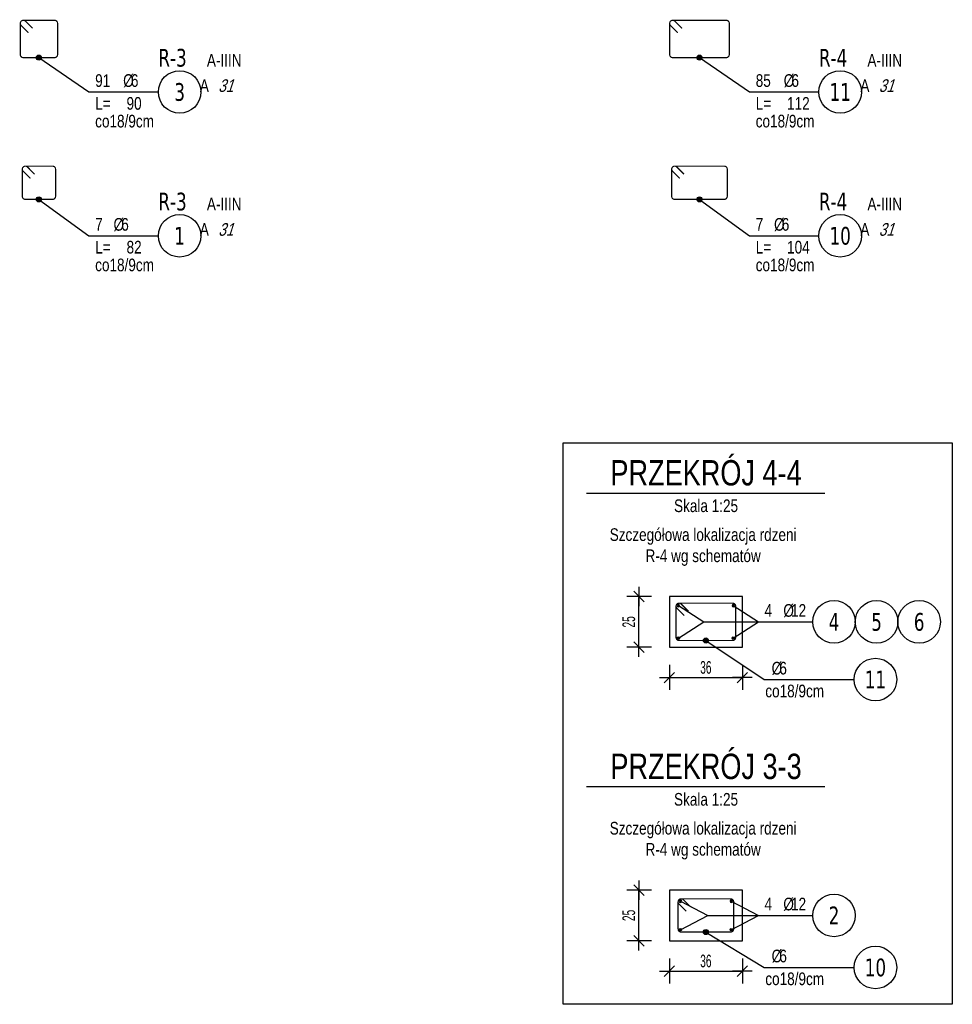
# Model space of a CAD drawing. Header units: millimetres. Extents: x 11988 to 14650, y -1596 to 604.
# Tile 6 of 38: x 12769 to 13229, y -1509 to -1024. Entities that reach past the tile are written whole.
import ezdxf
from ezdxf.enums import TextEntityAlignment as Align

# ---------------------------------------------------------------- set-up
doc = ezdxf.new("R2010")
doc.units = ezdxf.units.MM
doc.header["$LTSCALE"] = 10
for name, color, linetype in [('BA_wis', 2, 'Continuous'), ('BA_wym', 1, 'Continuous'), ('BZ_odn', 1, 'Continuous'), ('BZ_opi1', 7, 'Continuous'), ('BZ_opi2', 4, 'Continuous'), ('BZ_opi4', 53, 'Continuous'), ('BZ_P_prz', 4, 'Continuous'), ('BZ_P_strz', 3, 'Continuous'), ('BZ_sym', 7, 'Continuous'), ('BZ_txg', 3, 'Continuous'), ('BZ_txs', 2, 'Continuous'), ('BZ_wym', 1, 'Continuous')]:
    doc.layers.add(name, color=color, linetype=linetype)
doc.layers.add('BZ_obw', color=230, linetype='Continuous', plot=False)
doc.layers.add('BZ_pom', color=6, linetype='Continuous', plot=False)
doc.styles.add('BIKTBG', font='tahoma.ttf', dxfattribs={"width": 0.85})
doc.styles.add('BIKTG', font='bikromsw.shx', dxfattribs={"width": 0.85})
doc.styles.add('BIKTS', font='bikromsw.shx', dxfattribs={"width": 0.8})
doc.styles.add('BIKWYM', font='bikromsw.shx', dxfattribs={"width": 0.6})
doc.dimstyles.new('BA_KR_25_cm', dxfattribs={"dimscale": 0.25, "dimtxt": 25, "dimasz": 1.666667, "dimexe": 24, "dimexo": 0, "dimgap": 0, "dimtad": 0, "dimdec": 1, "dimrnd": 0.5, "dimzin": 9, "dimdsep": 46, "dimtxsty": 'BIKWYM', "dimblk": 'WYM-KR', "dimcen": 0, "dimdle": 20, "dimclrd": 256, "dimclre": 256, "dimclrt": 2, "dimadec": 0, "dimazin": 0, "dimtfac": 0.033333, "dimtdec": 1, "dimtmove": 0, "dimatfit": 3, "dimldrblk": 'WYM-KR', "dimfxl": 25, "dimfxlon": 1, "dimtvp": 0.8, "dimtolj": 1, "dimarcsym": 0})
doc.dimstyles.new('BZ_KP_25', dxfattribs={"dimscale": 2.5, "dimtxt": 25, "dimasz": 1.666667, "dimexe": 24, "dimexo": 0, "dimgap": 0, "dimtad": 0, "dimdec": 1, "dimrnd": 0.5, "dimzin": 9, "dimdsep": 46, "dimtxsty": 'BIKWYM', "dimblk": 'WYM-KR', "dimblk1": 'WYM-KP', "dimblk2": 'WYM-KP', "dimsah": 1, "dimcen": 0, "dimdle": 20, "dimclrd": 256, "dimclre": 256, "dimclrt": 7, "dimadec": 0, "dimazin": 0, "dimtfac": 0.033333, "dimtdec": 1, "dimtmove": 0, "dimatfit": 3, "dimldrblk": 'WYM-KP', "dimfxl": 1, "dimtvp": 0.8, "dimtolj": 1, "dimarcsym": 0})
doc.dimstyles.new('BZ_KP_25_cm', dxfattribs={"dimscale": 0.25, "dimtxt": 25, "dimasz": 1.666667, "dimexe": 24, "dimexo": 0, "dimgap": 0, "dimtad": 0, "dimdec": 1, "dimrnd": 0.5, "dimzin": 9, "dimdsep": 46, "dimtxsty": 'BIKWYM', "dimblk": 'WYM-KR', "dimblk1": 'WYM-KP', "dimblk2": 'WYM-KP', "dimsah": 1, "dimcen": 0, "dimdle": 20, "dimclrd": 256, "dimclre": 256, "dimclrt": 7, "dimadec": 0, "dimazin": 0, "dimtfac": 0.033333, "dimtdec": 1, "dimtmove": 0, "dimatfit": 3, "dimldrblk": 'WYM-KP', "dimfxl": 1, "dimtvp": 0.8, "dimtolj": 1, "dimarcsym": 0})

# ---------------------------------------------------------------- blocks, each defined once
blk = doc.blocks.new('WYM-KP')
blk.add_hatch(color=256).paths.add_polyline_path([(3, 0, 1), (-3, 0, 1)])
blk.add_circle((0, 0), 3)
blk = doc.blocks.new('WYM-KR')
at = {"color": 7, "linetype": 'ByBlock'}
blk.add_line((6.24, 6.24), (-6.24, -6.24), dxfattribs=at)
at = {"linetype": 'ByBlock'}
blk.add_line((11.52, 0), (-11.52, 0), dxfattribs=at)
blk = doc.blocks.new('bik_BlkOpPret', base_point=(608.5, -87.83))
at = {"layer": 'BZ_opi1', "style": 'BIKTS', "width": 0.8}
for tag, p in [('SZTUK', (567.31, -85.33)), ('PRZEDR_FI', (581.12, -85.33)), ('PRZEKROJ', (584.93, -85.33)), ('PRZEDR_L', (567.31, -96.58)), ('DLUGOSC', (582.78, -96.58)), ('UWAGA', (567.31, -105.33))]:
    blk.add_attdef(tag, p, '', height=6.25, dxfattribs=at)
at = {"layer": 'BZ_opi2', "style": 'BIKTBG', "width": 0.8}
blk.add_attdef('NUMER', text='', height=8.75, dxfattribs=at).set_placement((551.81, -87.83), align=Align.MIDDLE_CENTER)
at = {"layer": 'BZ_pom', "width": 0.8}
for tag, p, height, style in [('POZYCJA', (562.31, -75.33), 8.75, 'BIKTBG'), ('GATUNEK', (526.97, -75.33), 6.25, 'BIKTS'), ('METODA_L', (520.17, -87.83), 6.25, 'BIKTS'), ('EURO_KOD', (529.45, -87.83), 6.25, 'BIKTS')]:
    blk.add_attdef(tag, p, '', height=height, dxfattribs=dict(at, style=style))
at = {"layer": 'BZ_wym', "width": 0.8}
for tag, p, height, style, flags in [('PRZEDR_NR', (567.31, -114.71), 8.75, 'BIKTBG', 1), ('PRZEDR_SZT', (567.31, -124.08), 6.25, 'BIKTS', 1), ('TYP_PRETA', (567.31, -133.46), 6.25, 'BIKTS', 3), ('EURO_KOD_SEGMENTY', (580.88, -142.83), 6.25, 'BIKTS', 3), ('HAK_1', (567.31, -152.21), 6.25, 'BIKTS', 3), ('HAK_2', (567.31, -161.58), 6.25, 'BIKTS', 3), ('ID', (567.31, -170.96), 6.25, 'BIKTS', 3), ('ID_C', (567.31, -180.33), 6.25, 'BIKTS', 3), ('b_atr_0', (567.31, -189.71), 6.25, 'BIKTS', 3)]:
    blk.add_attdef(tag, p, '', height=height, dxfattribs=dict(at, style=style, flags=flags))
blk = doc.blocks.new('eoprz')
blk = doc.blocks.new('*D203')
at = {"layer": 'BA_wym', "lineweight": -2}
for p, q in [((13080.52, -1308.37), (13068.27, -1308.37)), ((13074.27, -1332.95), (13074.27, -1308.79)), ((13080.52, -1333.37), (13068.27, -1333.37))]:
    blk.add_line(p, q, dxfattribs=at)
at = {"layer": 'Defpoints', "color": 0}
for p in [(13074.27, -1308.37), (13089.27, -1308.37), (13089.27, -1333.37)]:
    blk.add_point(p, dxfattribs=at)
at = {"layer": 'BA_wym', "lineweight": -2, "xscale": 0.4166666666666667, "yscale": 0.4166666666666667, "zscale": 0.4166666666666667}
for p, rotation in [((13074.27, -1308.37), 90), ((13074.27, -1333.37), 270)]:
    blk.add_blockref('WYM-KR', p, dxfattribs=dict(at, rotation=rotation))
at = {"layer": 'BA_wym', "color": 2, "insert": (13069.27, -1320.87), "char_height": 6.25, "attachment_point": 5, "rotation": 90, "style": 'BIKWYM'}
blk.add_mtext('\\A1;25', dxfattribs=at)
blk = doc.blocks.new('*D204')
at = {"layer": 'BA_wym', "lineweight": -2}
for p, q in [((13089.27, -1342.12), (13089.27, -1354.37)), ((13125.27, -1342.12), (13125.27, -1354.37)), ((13089.69, -1348.37), (13124.86, -1348.37))]:
    blk.add_line(p, q, dxfattribs=at)
at = {"layer": 'Defpoints', "color": 0}
for p in [(13089.27, -1333.37), (13125.27, -1333.37), (13125.27, -1348.37)]:
    blk.add_point(p, dxfattribs=at)
at = {"layer": 'BA_wym', "lineweight": -2, "xscale": 0.4166666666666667, "yscale": 0.4166666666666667, "zscale": 0.4166666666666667, "rotation": 180}
blk.add_blockref('WYM-KR', (13089.27, -1348.37), dxfattribs=at)
at = {"layer": 'BA_wym', "lineweight": -2, "xscale": 0.4166666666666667, "yscale": 0.4166666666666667, "zscale": 0.4166666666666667}
blk.add_blockref('WYM-KR', (13125.27, -1348.37), dxfattribs=at)
at = {"layer": 'BA_wym', "color": 2, "insert": (13107.27, -1343.37), "char_height": 6.25, "attachment_point": 5, "style": 'BIKWYM'}
blk.add_mtext('\\A1;36', dxfattribs=at)
blk = doc.blocks.new('PRET3')
blk.add_hatch(color=0).paths.add_polyline_path([(0.5, 0, 1), (-0.5, 0, 1)])
at = {"color": 0}
blk.add_circle((0, 0), 0.5, dxfattribs=at)
blk = doc.blocks.new('bik_BlkOpPretU', base_point=(1570.94, 615.52))
at = {"layer": 'BZ_opi2', "style": 'BIKTBG', "width": 0.8}
blk.add_attdef('NUMER', text='', height=8.75, dxfattribs=at).set_placement((1514.25, 615.52), align=Align.MIDDLE_CENTER)
at = {"layer": 'BZ_opi4', "style": 'BIKTS', "width": 0.8}
for tag, p in [('SZTUK', (1529.75, 618.02)), ('PRZEDR_FI', (1538.8, 618.02)), ('PRZEKROJ', (1542.61, 618.02)), ('PRZEDR_L', (1529.75, 606.77)), ('DLUGOSC', (1545.23, 606.77)), ('UWAGA', (1529.75, 598.02))]:
    blk.add_attdef(tag, p, '', height=6.25, dxfattribs=at)
at = {"layer": 'BZ_pom', "width": 0.8}
for tag, p, height, style in [('POZYCJA', (1524.75, 628.02), 8.75, 'BIKTBG'), ('GATUNEK', (1483.8, 628.02), 6.25, 'BIKTS'), ('METODA_L', (1489.99, 615.52), 6.25, 'BIKTS')]:
    blk.add_attdef(tag, p, '', height=height, dxfattribs=dict(at, style=style))
at = {"layer": 'BZ_wym', "width": 0.8}
for tag, p, height, style, flags in [('PRZEDR_NR', (1529.75, 588.65), 8.75, 'BIKTBG', 1), ('PRZEDR_SZT', (1529.75, 579.27), 6.25, 'BIKTS', 1), ('TYP_PRETA', (1529.75, 569.9), 6.25, 'BIKTS', 3), ('EURO_KOD', (1529.75, 560.52), 6.25, 'BIKTS', 3), ('EURO_KOD_SEGMENTY', (1544.75, 560.52), 6.25, 'BIKTS', 3), ('HAK_1', (1529.75, 551.15), 6.25, 'BIKTS', 3), ('HAK_2', (1529.75, 541.77), 6.25, 'BIKTS', 3), ('ID', (1529.75, 532.4), 6.25, 'BIKTS', 3), ('ID_C', (1529.75, 523.02), 6.25, 'BIKTS', 3), ('b_atr_0', (1529.75, 513.65), 6.25, 'BIKTS', 3)]:
    blk.add_attdef(tag, p, '', height=height, dxfattribs=dict(at, style=style, flags=flags))
blk = doc.blocks.new('*D205')
at = {"layer": 'BA_wym', "lineweight": -2}
for p, q in [((13080.52, -1453.15), (13068.27, -1453.15)), ((13074.27, -1477.73), (13074.27, -1453.57)), ((13080.52, -1478.15), (13068.27, -1478.15))]:
    blk.add_line(p, q, dxfattribs=at)
at = {"layer": 'Defpoints', "color": 0}
for p in [(13074.27, -1453.15), (13089.27, -1453.15), (13089.27, -1478.15)]:
    blk.add_point(p, dxfattribs=at)
at = {"layer": 'BA_wym', "lineweight": -2, "xscale": 0.4166666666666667, "yscale": 0.4166666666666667, "zscale": 0.4166666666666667}
for p, rotation in [((13074.27, -1453.15), 90), ((13074.27, -1478.15), 270)]:
    blk.add_blockref('WYM-KR', p, dxfattribs=dict(at, rotation=rotation))
at = {"layer": 'BA_wym', "color": 2, "insert": (13069.27, -1465.65), "char_height": 6.25, "attachment_point": 5, "rotation": 90, "style": 'BIKWYM'}
blk.add_mtext('\\A1;25', dxfattribs=at)
blk = doc.blocks.new('*D206')
at = {"layer": 'BA_wym', "lineweight": -2}
for p, q in [((13089.27, -1486.9), (13089.27, -1499.15)), ((13125.27, -1486.9), (13125.27, -1499.15)), ((13089.69, -1493.15), (13124.86, -1493.15))]:
    blk.add_line(p, q, dxfattribs=at)
at = {"layer": 'Defpoints', "color": 0}
for p in [(13089.27, -1478.15), (13125.27, -1478.15), (13125.27, -1493.15)]:
    blk.add_point(p, dxfattribs=at)
at = {"layer": 'BA_wym', "lineweight": -2, "xscale": 0.4166666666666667, "yscale": 0.4166666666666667, "zscale": 0.4166666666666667, "rotation": 180}
blk.add_blockref('WYM-KR', (13089.27, -1493.15), dxfattribs=at)
at = {"layer": 'BA_wym', "lineweight": -2, "xscale": 0.4166666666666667, "yscale": 0.4166666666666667, "zscale": 0.4166666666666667}
blk.add_blockref('WYM-KR', (13125.27, -1493.15), dxfattribs=at)
at = {"layer": 'BA_wym', "color": 2, "insert": (13107.27, -1488.15), "char_height": 6.25, "attachment_point": 5, "style": 'BIKWYM'}
blk.add_mtext('\\A1;36', dxfattribs=at)

msp = doc.modelspace()

# ---------------------------------------------------------------- linework, layer by layer
at = {"layer": 'BA_wis'}
for points in [[(13089.27, -1333.37), (13125.27, -1333.37), (13125.27, -1308.37), (13089.27, -1308.37)], [(13089.27, -1478.15), (13125.27, -1478.15), (13125.27, -1453.15), (13089.27, -1453.15)]]:
    msp.add_lwpolyline(points, close=True, dxfattribs=at)
at = {"layer": 'BZ_obw'}
msp.add_lwpolyline([(13036.87, -1232.51), (13228.84, -1232.51), (13228.84, -1509.48), (13036.87, -1509.48)], close=True, dxfattribs=at)
at = {"layer": 'BZ_odn'}
for centre in [(12847.67, -1059.56), (13173.52, -1059.56), (12847.67, -1130.48), (13173.52, -1130.48)]:
    msp.add_circle(centre, 10.5, dxfattribs=at)
at = {"layer": 'BZ_odn', "color": 252}
for centre in [(13170.48, -1320.87), (13191.48, -1320.87), (13212.48, -1320.87), (13190.9, -1349.34), (13170.48, -1465.65), (13190.9, -1491.28)]:
    msp.add_circle(centre, 10.5, dxfattribs=at)
at = {"layer": 'BZ_P_strz', "const_width": 0.6}
for points in [[(12775.15, -1028.19), (12771.62, -1024.66, 0.668179), (12769.06, -1025.72), (12769.06, -1041.12, 0.414214), (12770.56, -1042.62), (12785.96, -1042.62, 0.414214), (12787.46, -1041.12), (12787.46, -1025.72, 0.414214), (12785.96, -1024.22), (12770.56, -1024.22, 0.668179), (12769.5, -1026.78), (12773.03, -1030.32)], [(13095.51, -1028.19), (13091.97, -1024.66, 0.668179), (13089.41, -1025.72), (13089.41, -1041.12, 0.414214), (13090.91, -1042.62), (13117.31, -1042.62, 0.414214), (13118.81, -1041.12), (13118.81, -1025.72, 0.414214), (13117.31, -1024.22), (13090.91, -1024.22, 0.668179), (13089.85, -1026.78), (13093.38, -1030.32)], [(12776.15, -1100.12), (12772.62, -1096.58, 0.668179), (12770.06, -1097.64), (12770.06, -1111.04, 0.414214), (12771.56, -1112.54), (12784.96, -1112.54, 0.414214), (12786.46, -1111.04), (12786.46, -1097.64, 0.414214), (12784.96, -1096.14), (12771.56, -1096.14, 0.668179), (12770.5, -1098.7), (12774.03, -1102.24)], [(13096.51, -1100.12), (13092.97, -1096.58, 0.668179), (13090.41, -1097.64), (13090.41, -1111.04, 0.414214), (13091.91, -1112.54), (13116.31, -1112.54, 0.414214), (13117.81, -1111.04), (13117.81, -1097.64, 0.414214), (13116.31, -1096.14), (13091.91, -1096.14, 0.668179), (13090.85, -1098.7), (13094.38, -1102.24)], [(13098.67, -1315.65), (13095.13, -1312.11, 0.668179), (13092.57, -1313.17), (13092.57, -1328.57, 0.414214), (13094.07, -1330.07), (13120.47, -1330.07, 0.414214), (13121.97, -1328.57), (13121.97, -1313.17, 0.414214), (13120.47, -1311.67), (13094.07, -1311.67, 0.668179), (13093.01, -1314.23), (13096.55, -1317.77)], [(13099.67, -1461.43), (13096.13, -1457.89, 0.668179), (13093.57, -1458.95), (13093.57, -1472.35, 0.414214), (13095.07, -1473.85), (13119.47, -1473.85, 0.414214), (13120.97, -1472.35), (13120.97, -1458.95, 0.414214), (13119.47, -1457.45), (13095.07, -1457.45, 0.668179), (13094.01, -1460.01), (13097.55, -1463.55)]]:
    msp.add_lwpolyline(points, format="xyb", dxfattribs=at)
at = {"layer": 'BZ_txg'}
for points in [[(13048.35, -1257.36), (13165.9, -1257.36)], [(13048.35, -1402.14), (13165.9, -1402.14)]]:
    msp.add_lwpolyline(points, dxfattribs=at)

# ---------------------------------------------------------------- block references
ref = msp.add_blockref('bik_BlkOpPret', (12802.88, -1059.56))
ref.add_attrib('NUMER', '3', dxfattribs={"layer": 'BZ_opi2', "height": 8.75, "style": 'BIKTBG', "width": 0.8}).set_placement((12847.67, -1059.56), align=Align.MIDDLE_CENTER)
ref.add_attrib('POZYCJA', 'R-3', (12837.17, -1047.06), dxfattribs={"layer": 'BZ_pom', "height": 8.75, "style": 'BIKTBG', "width": 0.8})
ref.add_attrib('SZTUK', '91', (12806, -1057.06), dxfattribs={"layer": 'BZ_opi1', "height": 6.25, "style": 'BIKTS', "width": 0.8})
ref.add_attrib('GATUNEK', 'A-IIIN', (12861.11, -1047.06), dxfattribs={"layer": 'BZ_pom', "height": 6.25, "style": 'BIKTS', "width": 0.8})
ref.add_attrib('PRZEKROJ', '6', (12823.62, -1057.06), dxfattribs={"layer": 'BZ_opi1', "height": 6.25, "style": 'BIKTS', "width": 0.8})
ref.add_attrib('DLUGOSC', '90', (12821.48, -1068.31), dxfattribs={"layer": 'BZ_opi1', "height": 6.25, "style": 'BIKTS', "width": 0.8})
ref.add_attrib('UWAGA', 'co18/9cm', (12806, -1077.06), dxfattribs={"layer": 'BZ_opi1', "height": 6.25, "style": 'BIKTS', "width": 0.8})
ref.add_attrib('METODA_L', 'A', (12857.64, -1059.56), dxfattribs={"layer": 'BZ_pom', "height": 6.25, "style": 'BIKTS', "width": 0.8})
ref.add_attrib('PRZEDR_FI', '%%c', (12819.81, -1057.06), dxfattribs={"layer": 'BZ_opi1', "height": 6.25, "style": 'BIKTS', "width": 0.8})
ref.add_attrib('PRZEDR_L', 'L=', (12806, -1068.31), dxfattribs={"layer": 'BZ_opi1', "height": 6.25, "style": 'BIKTS', "width": 0.8})
ref.add_attrib('EURO_KOD', '31', (12866.69, -1059.56), dxfattribs={"layer": 'BZ_pom', "height": 6.25, "style": 'BIKTS', "oblique": 18, "width": 0.8})
ref = msp.add_blockref('bik_BlkOpPret', (13128.73, -1059.56))
ref.add_attrib('NUMER', '11', dxfattribs={"layer": 'BZ_opi2', "height": 8.75, "style": 'BIKTBG', "width": 0.8}).set_placement((13173.52, -1059.56), align=Align.MIDDLE_CENTER)
ref.add_attrib('POZYCJA', 'R-4', (13163.02, -1047.06), dxfattribs={"layer": 'BZ_pom', "height": 8.75, "style": 'BIKTBG', "width": 0.8})
ref.add_attrib('SZTUK', '85', (13131.86, -1057.06), dxfattribs={"layer": 'BZ_opi1', "height": 6.25, "style": 'BIKTS', "width": 0.8})
ref.add_attrib('GATUNEK', 'A-IIIN', (13186.97, -1047.06), dxfattribs={"layer": 'BZ_pom', "height": 6.25, "style": 'BIKTS', "width": 0.8})
ref.add_attrib('PRZEKROJ', '6', (13149.48, -1057.06), dxfattribs={"layer": 'BZ_opi1', "height": 6.25, "style": 'BIKTS', "width": 0.8})
ref.add_attrib('DLUGOSC', '112', (13147.33, -1068.31), dxfattribs={"layer": 'BZ_opi1', "height": 6.25, "style": 'BIKTS', "width": 0.8})
ref.add_attrib('UWAGA', 'co18/9cm', (13131.86, -1077.06), dxfattribs={"layer": 'BZ_opi1', "height": 6.25, "style": 'BIKTS', "width": 0.8})
ref.add_attrib('METODA_L', 'A', (13183.49, -1059.56), dxfattribs={"layer": 'BZ_pom', "height": 6.25, "style": 'BIKTS', "width": 0.8})
ref.add_attrib('PRZEDR_FI', '%%c', (13145.67, -1057.06), dxfattribs={"layer": 'BZ_opi1', "height": 6.25, "style": 'BIKTS', "width": 0.8})
ref.add_attrib('PRZEDR_L', 'L=', (13131.86, -1068.31), dxfattribs={"layer": 'BZ_opi1', "height": 6.25, "style": 'BIKTS', "width": 0.8})
ref.add_attrib('EURO_KOD', '31', (13192.54, -1059.56), dxfattribs={"layer": 'BZ_pom', "height": 6.25, "style": 'BIKTS', "oblique": 18, "width": 0.8})
ref = msp.add_blockref('bik_BlkOpPret', (12802.88, -1130.48))
ref.add_attrib('NUMER', '1', dxfattribs={"layer": 'BZ_opi2', "height": 8.75, "style": 'BIKTBG', "width": 0.8}).set_placement((12847.67, -1130.48), align=Align.MIDDLE_CENTER)
ref.add_attrib('POZYCJA', 'R-3', (12837.17, -1117.98), dxfattribs={"layer": 'BZ_pom', "height": 8.75, "style": 'BIKTBG', "width": 0.8})
ref.add_attrib('SZTUK', '7', (12806, -1127.98), dxfattribs={"layer": 'BZ_opi1', "height": 6.25, "style": 'BIKTS', "width": 0.8})
ref.add_attrib('GATUNEK', 'A-IIIN', (12861.11, -1117.98), dxfattribs={"layer": 'BZ_pom', "height": 6.25, "style": 'BIKTS', "width": 0.8})
ref.add_attrib('PRZEKROJ', '6', (12818.86, -1127.98), dxfattribs={"layer": 'BZ_opi1', "height": 6.25, "style": 'BIKTS', "width": 0.8})
ref.add_attrib('DLUGOSC', '82', (12821.48, -1139.23), dxfattribs={"layer": 'BZ_opi1', "height": 6.25, "style": 'BIKTS', "width": 0.8})
ref.add_attrib('UWAGA', 'co18/9cm', (12806, -1147.98), dxfattribs={"layer": 'BZ_opi1', "height": 6.25, "style": 'BIKTS', "width": 0.8})
ref.add_attrib('METODA_L', 'A', (12857.64, -1130.48), dxfattribs={"layer": 'BZ_pom', "height": 6.25, "style": 'BIKTS', "width": 0.8})
ref.add_attrib('PRZEDR_FI', '%%c', (12815.05, -1127.98), dxfattribs={"layer": 'BZ_opi1', "height": 6.25, "style": 'BIKTS', "width": 0.8})
ref.add_attrib('PRZEDR_L', 'L=', (12806, -1139.23), dxfattribs={"layer": 'BZ_opi1', "height": 6.25, "style": 'BIKTS', "width": 0.8})
ref.add_attrib('EURO_KOD', '31', (12866.69, -1130.48), dxfattribs={"layer": 'BZ_pom', "height": 6.25, "style": 'BIKTS', "oblique": 18, "width": 0.8})
ref = msp.add_blockref('bik_BlkOpPret', (13128.73, -1130.48))
ref.add_attrib('NUMER', '10', dxfattribs={"layer": 'BZ_opi2', "height": 8.75, "style": 'BIKTBG', "width": 0.8}).set_placement((13173.52, -1130.48), align=Align.MIDDLE_CENTER)
ref.add_attrib('POZYCJA', 'R-4', (13163.02, -1117.98), dxfattribs={"layer": 'BZ_pom', "height": 8.75, "style": 'BIKTBG', "width": 0.8})
ref.add_attrib('SZTUK', '7', (13131.86, -1127.98), dxfattribs={"layer": 'BZ_opi1', "height": 6.25, "style": 'BIKTS', "width": 0.8})
ref.add_attrib('GATUNEK', 'A-IIIN', (13186.97, -1117.98), dxfattribs={"layer": 'BZ_pom', "height": 6.25, "style": 'BIKTS', "width": 0.8})
ref.add_attrib('PRZEKROJ', '6', (13144.71, -1127.98), dxfattribs={"layer": 'BZ_opi1', "height": 6.25, "style": 'BIKTS', "width": 0.8})
ref.add_attrib('DLUGOSC', '104', (13147.33, -1139.23), dxfattribs={"layer": 'BZ_opi1', "height": 6.25, "style": 'BIKTS', "width": 0.8})
ref.add_attrib('UWAGA', 'co18/9cm', (13131.86, -1147.98), dxfattribs={"layer": 'BZ_opi1', "height": 6.25, "style": 'BIKTS', "width": 0.8})
ref.add_attrib('METODA_L', 'A', (13183.49, -1130.48), dxfattribs={"layer": 'BZ_pom', "height": 6.25, "style": 'BIKTS', "width": 0.8})
ref.add_attrib('PRZEDR_FI', '%%c', (13140.9, -1127.98), dxfattribs={"layer": 'BZ_opi1', "height": 6.25, "style": 'BIKTS', "width": 0.8})
ref.add_attrib('PRZEDR_L', 'L=', (13131.86, -1139.23), dxfattribs={"layer": 'BZ_opi1', "height": 6.25, "style": 'BIKTS', "width": 0.8})
ref.add_attrib('EURO_KOD', '31', (13192.54, -1130.48), dxfattribs={"layer": 'BZ_pom', "height": 6.25, "style": 'BIKTS', "oblique": 18, "width": 0.8})
ref = msp.add_blockref('bik_BlkOpPretU', (13133.07, -1320.87), dxfattribs=dict(xscale=0.1, yscale=0.1, zscale=0.1))
ref.add_attrib('NUMER', '4', dxfattribs={"layer": 'BZ_opi2', "height": 8.75, "style": 'BIKTBG', "width": 0.8}).set_placement((13170.48, -1320.87), align=Align.MIDDLE_CENTER)
ref.add_attrib('SZTUK', '4', (13136.2, -1318.37), dxfattribs={"layer": 'BZ_opi4', "height": 6.25, "style": 'BIKTS', "width": 0.8})
ref.add_attrib('PRZEKROJ', '12', (13149.29, -1318.37), dxfattribs={"layer": 'BZ_opi4', "height": 6.25, "style": 'BIKTS', "width": 0.8})
ref.add_attrib('PRZEDR_FI', '%%c', (13145.48, -1318.37), dxfattribs={"layer": 'BZ_opi4', "height": 6.25, "style": 'BIKTS', "width": 0.8})
ref = msp.add_blockref('bik_BlkOpPretU', (13154.07, -1320.87), dxfattribs=dict(xscale=0.1, yscale=0.1, zscale=0.1))
ref.add_attrib('NUMER', '5', dxfattribs={"layer": 'BZ_opi2', "height": 8.75, "style": 'BIKTBG', "width": 0.8}).set_placement((13191.48, -1320.87), align=Align.MIDDLE_CENTER)
ref = msp.add_blockref('bik_BlkOpPretU', (13175.07, -1320.87), dxfattribs=dict(xscale=0.1, yscale=0.1, zscale=0.1))
ref.add_attrib('NUMER', '6', dxfattribs={"layer": 'BZ_opi2', "height": 8.75, "style": 'BIKTBG', "width": 0.8}).set_placement((13212.48, -1320.87), align=Align.MIDDLE_CENTER)
ref = msp.add_blockref('bik_BlkOpPretU', (13131.59, -1349.34))
ref.add_attrib('NUMER', '11', dxfattribs={"layer": 'BZ_opi2', "height": 8.75, "style": 'BIKTBG', "width": 0.8}).set_placement((13190.9, -1349.34), align=Align.MIDDLE_CENTER)
ref.add_attrib('PRZEKROJ', '6', (13143.52, -1346.84), dxfattribs={"layer": 'BZ_opi4', "height": 6.25, "style": 'BIKTS', "width": 0.8})
ref.add_attrib('UWAGA', 'co18/9cm', (13136.59, -1358.09), dxfattribs={"layer": 'BZ_opi4', "height": 6.25, "style": 'BIKTS', "width": 0.8})
ref.add_attrib('PRZEDR_FI', '%%c', (13139.71, -1346.84), dxfattribs={"layer": 'BZ_opi4', "height": 6.25, "style": 'BIKTS', "width": 0.8})
ref = msp.add_blockref('bik_BlkOpPretU', (13133.07, -1465.65), dxfattribs=dict(xscale=0.1, yscale=0.1, zscale=0.1))
ref.add_attrib('NUMER', '2', dxfattribs={"layer": 'BZ_opi2', "height": 8.75, "style": 'BIKTBG', "width": 0.8}).set_placement((13170.48, -1465.65), align=Align.MIDDLE_CENTER)
ref.add_attrib('SZTUK', '4', (13136.2, -1463.15), dxfattribs={"layer": 'BZ_opi4', "height": 6.25, "style": 'BIKTS', "width": 0.8})
ref.add_attrib('PRZEKROJ', '12', (13149.29, -1463.15), dxfattribs={"layer": 'BZ_opi4', "height": 6.25, "style": 'BIKTS', "width": 0.8})
ref.add_attrib('PRZEDR_FI', '%%c', (13145.48, -1463.15), dxfattribs={"layer": 'BZ_opi4', "height": 6.25, "style": 'BIKTS', "width": 0.8})
ref = msp.add_blockref('bik_BlkOpPretU', (13131.59, -1491.28))
ref.add_attrib('NUMER', '10', dxfattribs={"layer": 'BZ_opi2', "height": 8.75, "style": 'BIKTBG', "width": 0.8}).set_placement((13190.9, -1491.28), align=Align.MIDDLE_CENTER)
ref.add_attrib('PRZEKROJ', '6', (13143.52, -1488.78), dxfattribs={"layer": 'BZ_opi4', "height": 6.25, "style": 'BIKTS', "width": 0.8})
ref.add_attrib('UWAGA', 'co18/9cm', (13136.59, -1500.03), dxfattribs={"layer": 'BZ_opi4', "height": 6.25, "style": 'BIKTS', "width": 0.8})
ref.add_attrib('PRZEDR_FI', '%%c', (13139.71, -1488.78), dxfattribs={"layer": 'BZ_opi4', "height": 6.25, "style": 'BIKTS', "width": 0.8})
at = {"layer": 'BZ_P_prz', "xscale": -1.2, "yscale": 1.199999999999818, "zscale": 1.2, "rotation": 180}
for p in [(13093.73, -1312.83), (13120.81, -1312.83), (13094.73, -1458.61), (13119.81, -1458.61)]:
    msp.add_blockref('PRET3', p, dxfattribs=at)
at = {"layer": 'BZ_P_prz', "xscale": 1.2, "yscale": 1.2, "zscale": 1.2}
for p in [(13093.73, -1328.91), (13120.81, -1328.91), (13094.73, -1472.69), (13119.81, -1472.69)]:
    msp.add_blockref('PRET3', p, dxfattribs=at)
at = {"layer": 'BZ_sym'}
ref = msp.add_blockref('eoprz', (13107.36, -1257.36), dxfattribs=dict(at, xscale=0.05, yscale=0.05, zscale=0.05))
ref.add_attrib('Nazwa', 'PRZEKRÓJ 4-4', dxfattribs={"layer": 'BZ_txg', "height": 12.5, "style": 'BIKTG', "width": 0.8}).set_placement((13107.36, -1247.36), align=Align.MIDDLE_CENTER)
ref.add_attrib('Skala', 'Skala 1:25', dxfattribs={"layer": 'BZ_txs', "height": 6.25, "style": 'BIKTS', "width": 0.8}).set_placement((13107.36, -1263.61), align=Align.MIDDLE_CENTER)
ref = msp.add_blockref('eoprz', (13107.36, -1402.14), dxfattribs=dict(at, xscale=0.05, yscale=0.05, zscale=0.05))
ref.add_attrib('Nazwa', 'PRZEKRÓJ 3-3', dxfattribs={"layer": 'BZ_txg', "height": 12.5, "style": 'BIKTG', "width": 0.8}).set_placement((13107.36, -1392.14), align=Align.MIDDLE_CENTER)
ref.add_attrib('Skala', 'Skala 1:25', dxfattribs={"layer": 'BZ_txs', "height": 6.25, "style": 'BIKTS', "width": 0.8}).set_placement((13107.36, -1408.39), align=Align.MIDDLE_CENTER)

# ---------------------------------------------------------------- texts
at = {"layer": 'BZ_txs', "char_height": 6.25, "width": 245.8549, "attachment_point": 1, "style": 'BIKTS'}
for insert in [(12982.99, -1274.73), (12982.99, -1419.51)]:
    msp.add_mtext('\\pxqc;{\\Fbikromsw.shx|c1;Szczegółowa lokalizacja rdzeni\\PR-4 wg schematów}', dxfattribs=dict(at, insert=insert))

# ---------------------------------------------------------------- dimensions: what is measured, and where the dimension line sits
at = {"layer": 'BA_wym'}
for base, p1, p2, picture, middle in [((13074.27, -1308.37), (13089.27, -1333.37), (13089.27, -1308.37), '*D203', (13069.27, -1320.87)), ((13074.27, -1453.15), (13089.27, -1478.15), (13089.27, -1453.15), '*D205', (13069.27, -1465.65))]:
    dim = msp.add_linear_dim(base=base, p1=p1, p2=p2, angle=90, dimstyle='BA_KR_25_cm', override={"dimdec": 0, "dimrnd": 1, "dimtxsty": 'BIKWYM', "dimatfit": 1}, dxfattribs=at)
    dim.commit()
    dim.dimension.update_dxf_attribs({"geometry": picture, "text_midpoint": middle})
for base, p1, p2, picture, middle in [((13125.27, -1348.37), (13089.27, -1333.37), (13125.27, -1333.37), '*D204', (13107.27, -1343.37)), ((13125.27, -1493.15), (13089.27, -1478.15), (13125.27, -1478.15), '*D206', (13107.27, -1488.15))]:
    dim = msp.add_linear_dim(base=base, p1=p1, p2=p2, dimstyle='BA_KR_25_cm', override={"dimdec": 0, "dimrnd": 1, "dimtxsty": 'BIKWYM', "dimatfit": 1}, dxfattribs=at)
    dim.commit()
    dim.dimension.update_dxf_attribs({"geometry": picture, "text_midpoint": middle})

# ---------------------------------------------------------------- leaders
at = {"layer": 'BZ_odn'}
for points in [[(12778.26, -1042.62), (12802.88, -1059.56), (12837.17, -1059.56)], [(13104.11, -1042.62), (13128.73, -1059.56), (13163.02, -1059.56)], [(12778.26, -1112.54), (12802.88, -1130.48), (12837.17, -1130.48)], [(13104.11, -1112.54), (13128.73, -1130.48), (13163.02, -1130.48)]]:
    msp.add_leader(points, dimstyle='BZ_KP_25_cm', dxfattribs=at)
at = {"layer": 'BZ_odn', "color": 252, "has_arrowhead": 0}
for points in [[(13093.73, -1312.83), (13106.2, -1320.87), (13159.98, -1320.87)], [(13120.81, -1312.83), (13133.27, -1320.87), (13159.98, -1320.87)], [(13093.73, -1328.91), (13106.2, -1320.87), (13159.98, -1320.87)], [(13120.81, -1328.91), (13133.27, -1320.87), (13159.98, -1320.87)], [(13094.73, -1458.61), (13108.2, -1465.65), (13159.98, -1465.65)], [(13119.81, -1458.61), (13133.27, -1465.65), (13159.98, -1465.65)], [(13094.73, -1472.69), (13108.2, -1465.65), (13159.98, -1465.65)], [(13119.81, -1472.69), (13133.27, -1465.65), (13159.98, -1465.65)]]:
    msp.add_leader(points, dimstyle='BZ_KP_25', override={"dimclrd": 252}, dxfattribs=at)
at = {"layer": 'BZ_odn', "color": 252}
for points in [[(13107.27, -1330.07), (13136.01, -1349.34), (13180.4, -1349.34)], [(13107.27, -1473.85), (13136.01, -1491.28), (13180.4, -1491.28)]]:
    msp.add_leader(points, dimstyle='BZ_KP_25_cm', override={"dimclrd": 252}, dxfattribs=at)

doc.saveas('drawing.dxf')
